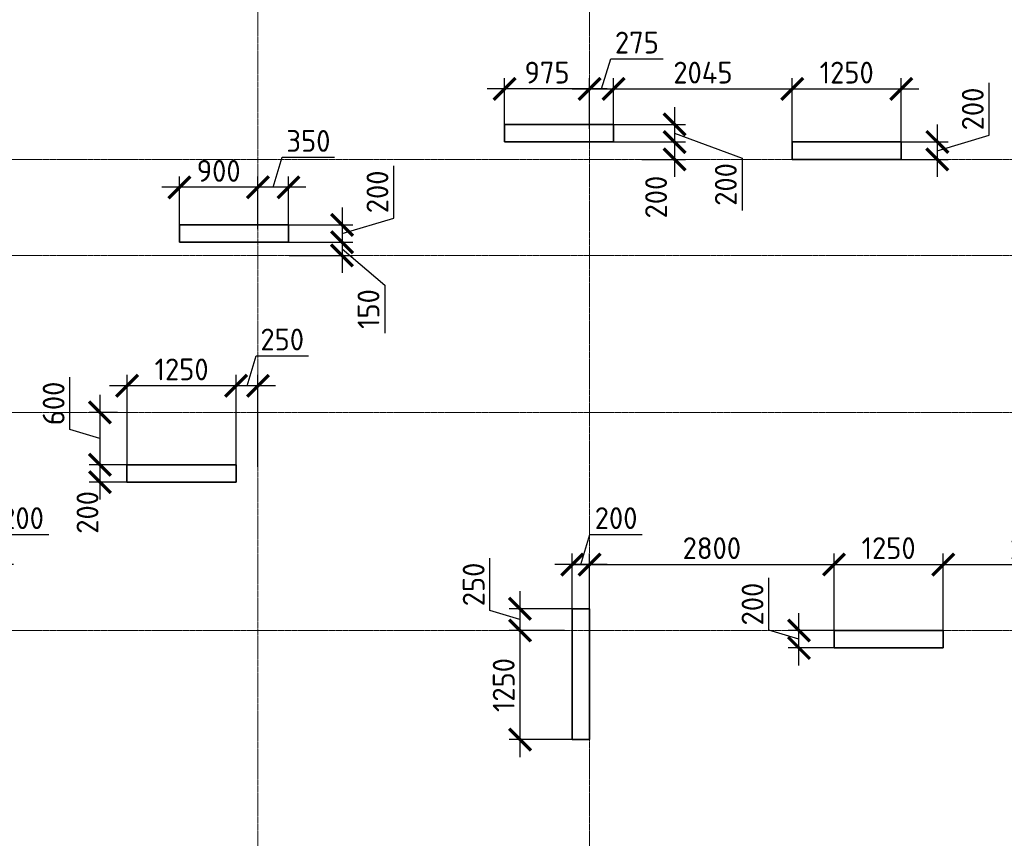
# Model space of a CAD drawing. Header units: millimetres. Extents: x 369815 to 1481759, y -423071 to -27917.
# Tile 58 of 256: x 478512 to 489792, y -244918 to -235534. Entities that reach past the tile are written whole.
import ezdxf

# ---------------------------------------------------------------- set-up
doc = ezdxf.new("R2010")
doc.units = ezdxf.units.MM
doc.linetypes.add('______5', pattern=[1100, 800, -100, 100, -100])
doc.linetypes.add('осевая', pattern=[50.8, 31.75, -6.35, 6.35, -6.35])
doc.layers.add('Колонна_ бетон', color=7, linetype='Continuous', lineweight=50, true_color=0xb4b496)
doc.layers.add('Оси', color=40, linetype='______5', lineweight=18)
doc.layers.add('РАЗМЕРЫ', color=1, linetype='Continuous', lineweight=9)
doc.styles.add('GOST-2.304_Type-B', font='GOST_Common.ttf')
doc.dimstyles.new('СПДС', dxfattribs={"dimscale": 100, "dimtxt": 2.5, "dimasz": 2.5, "dimexe": 1.25, "dimexo": 0, "dimtad": 1, "dimdec": 0, "dimtxsty": 'GOST-2.304_Type-B', "dimblk": 'ARCHTICK', "dimcen": 2.5, "dimdle": 2, "dimadec": 0, "dimazin": 2, "dimtfac": 0.75, "dimtdec": 0, "dimtmove": 1, "dimatfit": 3, "dimfxl": 1, "dimtolj": 1, "dimarcsym": 1})

# ---------------------------------------------------------------- blocks, each defined once
blk = doc.blocks.new('оси2')
at = {"layer": 'Оси', "color": 16, "linetype": 'осевая', "lineweight": 0, "ltscale": 0.5, "transparency": 33554687}
for p, q in [((1020445.5, 5465.4), (1020445.5, -20739.3)), ((1024245.5, 5465.4), (1024245.5, -20739.3)), ((979200, -4392.9), (1032582.1, -4392.9)), ((979200, -5492.9), (1032582.1, -5492.9)), ((979200, -7292.9), (1032582.1, -7292.9)), ((979200, -9792.9), (1032582.1, -9792.9))]:
    blk.add_line(p, q, dxfattribs=at)
blk = doc.blocks.new('_ArchTick')
at = {"color": 0, "linetype": 'ByBlock', "const_width": 0.15}
blk.add_lwpolyline([(-0.5, -0.5), (0.5, 0.5)], dxfattribs=at)
blk = doc.blocks.new('*D995')
at = {"layer": 'DEFPOINTS', "color": 0, "transparency": 16777216}
for p in [(478042, -241780), (478042, -242586, -360), (478242, -242586)]:
    blk.add_point(p, dxfattribs=at)
at = {"layer": 'РАЗМЕРЫ', "color": 0, "lineweight": -2, "transparency": 16777216}
for p, q in [((478142, -241780), (478245, -241436)), ((478245, -241436), (478845, -241436)), ((478042, -242586), (478042, -241655)), ((478242, -242586), (478242, -241655)), ((478442, -241780), (477842, -241780))]:
    blk.add_line(p, q, dxfattribs=at)
at = {"layer": 'РАЗМЕРЫ', "color": 0, "lineweight": -2, "transparency": 16777216, "xscale": 250, "yscale": 250, "zscale": 250, "rotation": 180}
blk.add_blockref('_ArchTick', (478042, -241780), dxfattribs=at)
at = {"layer": 'РАЗМЕРЫ', "color": 0, "lineweight": -2, "transparency": 16777216, "xscale": 250, "yscale": 250, "zscale": 250}
blk.add_blockref('_ArchTick', (478242, -241780), dxfattribs=at)
at = {"layer": 'РАЗМЕРЫ', "color": 0, "transparency": 16777216, "insert": (478545, -241248), "char_height": 250, "attachment_point": 5, "style": 'GOST-2.304_Type-B'}
blk.add_mtext('\\A1;200', dxfattribs=at)
blk = doc.blocks.new('*D999')
at = {"layer": 'DEFPOINTS', "color": 0, "transparency": 16777216}
for p in [(484842, -241780), (484842, -242458, -360), (485042, -242458, -360)]:
    blk.add_point(p, dxfattribs=at)
at = {"layer": 'РАЗМЕРЫ', "color": 0, "lineweight": -2, "transparency": 16777216}
for p, q in [((484942, -241780), (485045, -241436)), ((485045, -241436), (485645, -241436)), ((484842, -242458), (484842, -241655)), ((485042, -242458), (485042, -241655)), ((485242, -241780), (484642, -241780))]:
    blk.add_line(p, q, dxfattribs=at)
at = {"layer": 'РАЗМЕРЫ', "color": 0, "lineweight": -2, "transparency": 16777216, "xscale": 250, "yscale": 250, "zscale": 250, "rotation": 180}
blk.add_blockref('_ArchTick', (484842, -241780), dxfattribs=at)
at = {"layer": 'РАЗМЕРЫ', "color": 0, "lineweight": -2, "transparency": 16777216, "xscale": 250, "yscale": 250, "zscale": 250}
blk.add_blockref('_ArchTick', (485042, -241780), dxfattribs=at)
at = {"layer": 'РАЗМЕРЫ', "color": 0, "transparency": 16777216, "insert": (485345, -241248), "char_height": 250, "attachment_point": 5, "style": 'GOST-2.304_Type-B'}
blk.add_mtext('\\A1;200', dxfattribs=at)
blk = doc.blocks.new('*D1000')
at = {"layer": 'DEFPOINTS', "color": 0, "transparency": 16777216}
for p in [(484942, -242286, -200), (484244, -242536), (484752, -242536, -560)]:
    blk.add_point(p, dxfattribs=at)
at = {"layer": 'РАЗМЕРЫ', "color": 0, "lineweight": -2, "transparency": 16777216}
for p, q in [((483900, -242308), (483900, -241708)), ((484244, -242086), (484244, -242736)), ((484942, -242286), (484119, -242286)), ((484244, -242411), (483900, -242308)), ((484752, -242536), (484119, -242536))]:
    blk.add_line(p, q, dxfattribs=at)
at = {"layer": 'РАЗМЕРЫ', "color": 0, "lineweight": -2, "transparency": 16777216, "xscale": 250, "yscale": 250, "zscale": 250}
for p, rotation in [((484244, -242286), 90), ((484244, -242536), 270)]:
    blk.add_blockref('_ArchTick', p, dxfattribs=dict(at, rotation=rotation))
at = {"layer": 'РАЗМЕРЫ', "color": 0, "transparency": 16777216, "insert": (483713, -242008), "char_height": 250, "attachment_point": 5, "rotation": 90, "style": 'GOST-2.304_Type-B'}
blk.add_mtext('\\A1;250', dxfattribs=at)
blk = doc.blocks.new('*D1001')
at = {"layer": 'DEFPOINTS', "color": 0, "transparency": 16777216}
for p in [(484752, -242536, -560), (484244, -243786), (484942, -243786, -200)]:
    blk.add_point(p, dxfattribs=at)
at = {"layer": 'РАЗМЕРЫ', "color": 0, "lineweight": -2, "transparency": 16777216}
for p, q in [((484244, -242336), (484244, -243986)), ((484752, -242536), (484119, -242536)), ((484942, -243786), (484119, -243786))]:
    blk.add_line(p, q, dxfattribs=at)
at = {"layer": 'РАЗМЕРЫ', "color": 0, "lineweight": -2, "transparency": 16777216, "xscale": 250, "yscale": 250, "zscale": 250}
for p, rotation in [((484244, -242536), 90), ((484244, -243786), 270)]:
    blk.add_blockref('_ArchTick', p, dxfattribs=dict(at, rotation=rotation))
at = {"layer": 'РАЗМЕРЫ', "color": 0, "transparency": 16777216, "insert": (484057, -243161), "char_height": 250, "attachment_point": 5, "rotation": 90, "style": 'GOST-2.304_Type-B'}
blk.add_mtext('\\A1;1250', dxfattribs=at)
blk = doc.blocks.new('*D1002')
at = {"layer": 'DEFPOINTS', "color": 0, "transparency": 16777216}
for p in [(487842, -241780), (485042, -242458, -360), (487842, -242586)]:
    blk.add_point(p, dxfattribs=at)
at = {"layer": 'РАЗМЕРЫ', "color": 0, "lineweight": -2, "transparency": 16777216}
for p, q in [((485042, -242458), (485042, -241655)), ((487842, -242586), (487842, -241655)), ((484842, -241780), (488042, -241780))]:
    blk.add_line(p, q, dxfattribs=at)
at = {"layer": 'РАЗМЕРЫ', "color": 0, "lineweight": -2, "transparency": 16777216, "xscale": 250, "yscale": 250, "zscale": 250, "rotation": 180}
blk.add_blockref('_ArchTick', (485042, -241780), dxfattribs=at)
at = {"layer": 'РАЗМЕРЫ', "color": 0, "lineweight": -2, "transparency": 16777216, "xscale": 250, "yscale": 250, "zscale": 250}
blk.add_blockref('_ArchTick', (487842, -241780), dxfattribs=at)
at = {"layer": 'РАЗМЕРЫ', "color": 0, "transparency": 16777216, "insert": (486442, -241592), "char_height": 250, "attachment_point": 5, "style": 'GOST-2.304_Type-B'}
blk.add_mtext('\\A1;2800', dxfattribs=at)
blk = doc.blocks.new('*D1003')
at = {"layer": 'DEFPOINTS', "color": 0, "transparency": 16777216}
for p in [(489092, -241780), (487842, -242586), (489092, -242586)]:
    blk.add_point(p, dxfattribs=at)
at = {"layer": 'РАЗМЕРЫ', "color": 0, "lineweight": -2, "transparency": 16777216}
for p, q in [((487842, -242586), (487842, -241655)), ((489092, -242586), (489092, -241655)), ((487642, -241780), (489292, -241780))]:
    blk.add_line(p, q, dxfattribs=at)
at = {"layer": 'РАЗМЕРЫ', "color": 0, "lineweight": -2, "transparency": 16777216, "xscale": 250, "yscale": 250, "zscale": 250, "rotation": 180}
blk.add_blockref('_ArchTick', (487842, -241780), dxfattribs=at)
at = {"layer": 'РАЗМЕРЫ', "color": 0, "lineweight": -2, "transparency": 16777216, "xscale": 250, "yscale": 250, "zscale": 250}
blk.add_blockref('_ArchTick', (489092, -241780), dxfattribs=at)
at = {"layer": 'РАЗМЕРЫ', "color": 0, "transparency": 16777216, "insert": (488467, -241592), "char_height": 250, "attachment_point": 5, "style": 'GOST-2.304_Type-B'}
blk.add_mtext('\\A1;1250', dxfattribs=at)
blk = doc.blocks.new('*D1004')
at = {"layer": 'DEFPOINTS', "color": 0, "transparency": 16777216}
for p in [(491242, -241780), (491242, -242440), (489092, -242586)]:
    blk.add_point(p, dxfattribs=at)
at = {"layer": 'РАЗМЕРЫ', "color": 0, "lineweight": -2, "transparency": 16777216}
for p, q in [((489092, -242586), (489092, -241655)), ((491242, -242440), (491242, -241655)), ((488892, -241780), (491442, -241780))]:
    blk.add_line(p, q, dxfattribs=at)
at = {"layer": 'РАЗМЕРЫ', "color": 0, "lineweight": -2, "transparency": 16777216, "xscale": 250, "yscale": 250, "zscale": 250, "rotation": 180}
blk.add_blockref('_ArchTick', (489092, -241780), dxfattribs=at)
at = {"layer": 'РАЗМЕРЫ', "color": 0, "lineweight": -2, "transparency": 16777216, "xscale": 250, "yscale": 250, "zscale": 250}
blk.add_blockref('_ArchTick', (491242, -241780), dxfattribs=at)
at = {"layer": 'РАЗМЕРЫ', "color": 0, "transparency": 16777216, "insert": (490167, -241592), "char_height": 250, "attachment_point": 5, "style": 'GOST-2.304_Type-B'}
blk.add_mtext('\\A1;2150', dxfattribs=at)
blk = doc.blocks.new('*D1034')
at = {"layer": 'DEFPOINTS', "color": 0, "transparency": 16777216}
for p in [(485317, -236328), (485042, -236786), (485317, -236786)]:
    blk.add_point(p, dxfattribs=at)
at = {"layer": 'РАЗМЕРЫ', "color": 0, "lineweight": -2, "transparency": 16777216}
for p, q in [((485179, -236328), (485283, -235984)), ((485283, -235984), (485883, -235984)), ((485042, -236786), (485042, -236203)), ((485317, -236786), (485317, -236203)), ((484842, -236328), (485517, -236328))]:
    blk.add_line(p, q, dxfattribs=at)
at = {"layer": 'РАЗМЕРЫ', "color": 0, "lineweight": -2, "transparency": 16777216, "xscale": 250, "yscale": 250, "zscale": 250, "rotation": 180}
blk.add_blockref('_ArchTick', (485042, -236328), dxfattribs=at)
at = {"layer": 'РАЗМЕРЫ', "color": 0, "lineweight": -2, "transparency": 16777216, "xscale": 250, "yscale": 250, "zscale": 250}
blk.add_blockref('_ArchTick', (485317, -236328), dxfattribs=at)
at = {"layer": 'РАЗМЕРЫ', "color": 0, "transparency": 16777216, "insert": (485583, -235797), "char_height": 250, "attachment_point": 5, "style": 'GOST-2.304_Type-B'}
blk.add_mtext('\\A1;275', dxfattribs=at)
blk = doc.blocks.new('*D1035')
at = {"layer": 'DEFPOINTS', "color": 0, "transparency": 16777216}
for p in [(484067, -236328), (484067, -236786), (485042, -236786)]:
    blk.add_point(p, dxfattribs=at)
at = {"layer": 'РАЗМЕРЫ', "color": 0, "lineweight": -2, "transparency": 16777216}
for p, q in [((484067, -236786), (484067, -236203)), ((485042, -236786), (485042, -236203)), ((485242, -236328), (483867, -236328))]:
    blk.add_line(p, q, dxfattribs=at)
at = {"layer": 'РАЗМЕРЫ', "color": 0, "lineweight": -2, "transparency": 16777216, "xscale": 250, "yscale": 250, "zscale": 250, "rotation": 180}
blk.add_blockref('_ArchTick', (484067, -236328), dxfattribs=at)
at = {"layer": 'РАЗМЕРЫ', "color": 0, "lineweight": -2, "transparency": 16777216, "xscale": 250, "yscale": 250, "zscale": 250}
blk.add_blockref('_ArchTick', (485042, -236328), dxfattribs=at)
at = {"layer": 'РАЗМЕРЫ', "color": 0, "transparency": 16777216, "insert": (484554, -236141), "char_height": 250, "attachment_point": 5, "style": 'GOST-2.304_Type-B'}
blk.add_mtext('\\A1;975', dxfattribs=at)
blk = doc.blocks.new('*D1036')
at = {"layer": 'DEFPOINTS', "color": 0, "transparency": 16777216}
for p in [(485317, -236736, -200), (485317, -236936, -200), (486015, -236936)]:
    blk.add_point(p, dxfattribs=at)
at = {"layer": 'РАЗМЕРЫ', "color": 0, "lineweight": -2, "transparency": 16777216}
for p, q in [((486015, -236536), (486015, -237136)), ((485317, -236736), (486140, -236736)), ((486015, -236836), (486790, -237123)), ((485317, -236936), (486140, -236936)), ((486790, -237123), (486790, -237723))]:
    blk.add_line(p, q, dxfattribs=at)
at = {"layer": 'РАЗМЕРЫ', "color": 0, "lineweight": -2, "transparency": 16777216, "xscale": 250, "yscale": 250, "zscale": 250}
for p, rotation in [((486015, -236736), 90), ((486015, -236936), 270)]:
    blk.add_blockref('_ArchTick', p, dxfattribs=dict(at, rotation=rotation))
at = {"layer": 'РАЗМЕРЫ', "color": 0, "transparency": 16777216, "insert": (486602, -237423), "char_height": 250, "attachment_point": 5, "rotation": 90, "style": 'GOST-2.304_Type-B'}
blk.add_mtext('\\A1;200', dxfattribs=at)
blk = doc.blocks.new('*D1037')
at = {"layer": 'DEFPOINTS', "color": 0, "transparency": 16777216}
for p in [(485728, -236936), (485640, -237136, -560), (486015, -237136)]:
    blk.add_point(p, dxfattribs=at)
at = {"layer": 'РАЗМЕРЫ', "color": 0, "lineweight": -2, "transparency": 16777216}
for p, q in [((486015, -236736), (486015, -237336)), ((485728, -236936), (486140, -236936)), ((485640, -237136), (486140, -237136))]:
    blk.add_line(p, q, dxfattribs=at)
at = {"layer": 'РАЗМЕРЫ', "color": 0, "lineweight": -2, "transparency": 16777216, "xscale": 250, "yscale": 250, "zscale": 250}
for p, rotation in [((486015, -236936), 90), ((486015, -237136), 270)]:
    blk.add_blockref('_ArchTick', p, dxfattribs=dict(at, rotation=rotation))
at = {"layer": 'РАЗМЕРЫ', "color": 0, "transparency": 16777216, "insert": (485803, -237568), "char_height": 250, "attachment_point": 5, "rotation": 90, "style": 'GOST-2.304_Type-B'}
blk.add_mtext('\\A1;200', dxfattribs=at)
blk = doc.blocks.new('*D1038')
at = {"layer": 'DEFPOINTS', "color": 0, "transparency": 16777216}
for p in [(487362, -236328), (485317, -236786), (487362, -236986)]:
    blk.add_point(p, dxfattribs=at)
at = {"layer": 'РАЗМЕРЫ', "color": 0, "lineweight": -2, "transparency": 16777216}
for p, q in [((485317, -236786), (485317, -236203)), ((487362, -236986), (487362, -236203)), ((485117, -236328), (487562, -236328))]:
    blk.add_line(p, q, dxfattribs=at)
at = {"layer": 'РАЗМЕРЫ', "color": 0, "lineweight": -2, "transparency": 16777216, "xscale": 250, "yscale": 250, "zscale": 250, "rotation": 180}
blk.add_blockref('_ArchTick', (485317, -236328), dxfattribs=at)
at = {"layer": 'РАЗМЕРЫ', "color": 0, "lineweight": -2, "transparency": 16777216, "xscale": 250, "yscale": 250, "zscale": 250}
blk.add_blockref('_ArchTick', (487362, -236328), dxfattribs=at)
at = {"layer": 'РАЗМЕРЫ', "color": 0, "transparency": 16777216, "insert": (486340, -236141), "char_height": 250, "attachment_point": 5, "style": 'GOST-2.304_Type-B'}
blk.add_mtext('\\A1;2045', dxfattribs=at)
blk = doc.blocks.new('*D1039')
at = {"layer": 'DEFPOINTS', "color": 0, "transparency": 16777216}
for p in [(488612, -236328), (487362, -236986), (488612, -236986)]:
    blk.add_point(p, dxfattribs=at)
at = {"layer": 'РАЗМЕРЫ', "color": 0, "lineweight": -2, "transparency": 16777216}
for p, q in [((487362, -236986), (487362, -236203)), ((488612, -236986), (488612, -236203)), ((487162, -236328), (488812, -236328))]:
    blk.add_line(p, q, dxfattribs=at)
at = {"layer": 'РАЗМЕРЫ', "color": 0, "lineweight": -2, "transparency": 16777216, "xscale": 250, "yscale": 250, "zscale": 250, "rotation": 180}
blk.add_blockref('_ArchTick', (487362, -236328), dxfattribs=at)
at = {"layer": 'РАЗМЕРЫ', "color": 0, "lineweight": -2, "transparency": 16777216, "xscale": 250, "yscale": 250, "zscale": 250}
blk.add_blockref('_ArchTick', (488612, -236328), dxfattribs=at)
at = {"layer": 'РАЗМЕРЫ', "color": 0, "transparency": 16777216, "insert": (487987, -236141), "char_height": 250, "attachment_point": 5, "style": 'GOST-2.304_Type-B'}
blk.add_mtext('\\A1;1250', dxfattribs=at)
blk = doc.blocks.new('*D1040')
at = {"layer": 'DEFPOINTS', "color": 0, "transparency": 16777216}
for p in [(488612, -236936), (488612, -237136, -560), (489025, -237136)]:
    blk.add_point(p, dxfattribs=at)
at = {"layer": 'РАЗМЕРЫ', "color": 0, "lineweight": -2, "transparency": 16777216}
for p, q in [((489618, -236858), (489618, -236258)), ((489025, -236736), (489025, -237336)), ((489025, -237036), (489618, -236858)), ((488612, -236936), (489150, -236936)), ((488612, -237136), (489150, -237136))]:
    blk.add_line(p, q, dxfattribs=at)
at = {"layer": 'РАЗМЕРЫ', "color": 0, "lineweight": -2, "transparency": 16777216, "xscale": 250, "yscale": 250, "zscale": 250}
for p, rotation in [((489025, -236936), 90), ((489025, -237136), 270)]:
    blk.add_blockref('_ArchTick', p, dxfattribs=dict(at, rotation=rotation))
at = {"layer": 'РАЗМЕРЫ', "color": 0, "transparency": 16777216, "insert": (489431, -236558), "char_height": 250, "attachment_point": 5, "rotation": 90, "style": 'GOST-2.304_Type-B'}
blk.add_mtext('\\A1;200', dxfattribs=at)
blk = doc.blocks.new('*D1041')
at = {"layer": 'DEFPOINTS', "color": 0, "transparency": 16777216}
for p in [(481592, -237886), (481592, -238086), (482205, -238086)]:
    blk.add_point(p, dxfattribs=at)
at = {"layer": 'РАЗМЕРЫ', "color": 0, "lineweight": -2, "transparency": 16777216}
for p, q in [((482798, -237808), (482798, -237208)), ((482205, -237686), (482205, -238286)), ((481592, -237886), (482330, -237886)), ((482205, -237986), (482798, -237808)), ((481592, -238086), (482330, -238086))]:
    blk.add_line(p, q, dxfattribs=at)
at = {"layer": 'РАЗМЕРЫ', "color": 0, "lineweight": -2, "transparency": 16777216, "xscale": 250, "yscale": 250, "zscale": 250}
for p, rotation in [((482205, -237886), 90), ((482205, -238086), 270)]:
    blk.add_blockref('_ArchTick', p, dxfattribs=dict(at, rotation=rotation))
at = {"layer": 'РАЗМЕРЫ', "color": 0, "transparency": 16777216, "insert": (482611, -237508), "char_height": 250, "attachment_point": 5, "rotation": 90, "style": 'GOST-2.304_Type-B'}
blk.add_mtext('\\A1;200', dxfattribs=at)
blk = doc.blocks.new('*D1042')
at = {"layer": 'DEFPOINTS', "color": 0, "transparency": 16777216}
for p in [(481669, -238086), (481600, -238236, -560), (482205, -238236)]:
    blk.add_point(p, dxfattribs=at)
at = {"layer": 'РАЗМЕРЫ', "color": 0, "lineweight": -2, "transparency": 16777216}
for p, q in [((482205, -237886), (482205, -238436)), ((481669, -238086), (482330, -238086)), ((481600, -238236), (482330, -238236)), ((482205, -238161), (482696, -238576)), ((482696, -238576), (482696, -239126))]:
    blk.add_line(p, q, dxfattribs=at)
at = {"layer": 'РАЗМЕРЫ', "color": 0, "lineweight": -2, "transparency": 16777216, "xscale": 250, "yscale": 250, "zscale": 250}
for p, rotation in [((482205, -238086), 90), ((482205, -238236), 270)]:
    blk.add_blockref('_ArchTick', p, dxfattribs=dict(at, rotation=rotation))
at = {"layer": 'РАЗМЕРЫ', "color": 0, "transparency": 16777216, "insert": (482508, -238851), "char_height": 250, "attachment_point": 5, "rotation": 90, "style": 'GOST-2.304_Type-B'}
blk.add_mtext('\\A1;150', dxfattribs=at)
blk = doc.blocks.new('*D1043')
at = {"layer": 'DEFPOINTS', "color": 0, "transparency": 16777216}
for p in [(481242, -237456), (481242, -237936), (481592, -237936)]:
    blk.add_point(p, dxfattribs=at)
at = {"layer": 'РАЗМЕРЫ', "color": 0, "lineweight": -2, "transparency": 16777216}
for p, q in [((481417, -237456), (481520, -237112)), ((481520, -237112), (482120, -237112)), ((481242, -237936), (481242, -237331)), ((481592, -237936), (481592, -237331)), ((481792, -237456), (481042, -237456))]:
    blk.add_line(p, q, dxfattribs=at)
at = {"layer": 'РАЗМЕРЫ', "color": 0, "lineweight": -2, "transparency": 16777216, "xscale": 250, "yscale": 250, "zscale": 250, "rotation": 180}
blk.add_blockref('_ArchTick', (481242, -237456), dxfattribs=at)
at = {"layer": 'РАЗМЕРЫ', "color": 0, "lineweight": -2, "transparency": 16777216, "xscale": 250, "yscale": 250, "zscale": 250}
blk.add_blockref('_ArchTick', (481592, -237456), dxfattribs=at)
at = {"layer": 'РАЗМЕРЫ', "color": 0, "transparency": 16777216, "insert": (481820, -236924), "char_height": 250, "attachment_point": 5, "style": 'GOST-2.304_Type-B'}
blk.add_mtext('\\A1;350', dxfattribs=at)
blk = doc.blocks.new('*D1044')
at = {"layer": 'DEFPOINTS', "color": 0, "transparency": 16777216}
for p in [(480342, -237456), (481242, -237745), (480342, -237936)]:
    blk.add_point(p, dxfattribs=at)
at = {"layer": 'РАЗМЕРЫ', "color": 0, "lineweight": -2, "transparency": 16777216}
for p, q in [((480342, -237936), (480342, -237331)), ((481242, -237745), (481242, -237331)), ((481442, -237456), (480142, -237456))]:
    blk.add_line(p, q, dxfattribs=at)
at = {"layer": 'РАЗМЕРЫ', "color": 0, "lineweight": -2, "transparency": 16777216, "xscale": 250, "yscale": 250, "zscale": 250, "rotation": 180}
blk.add_blockref('_ArchTick', (480342, -237456), dxfattribs=at)
at = {"layer": 'РАЗМЕРЫ', "color": 0, "lineweight": -2, "transparency": 16777216, "xscale": 250, "yscale": 250, "zscale": 250}
blk.add_blockref('_ArchTick', (481242, -237456), dxfattribs=at)
at = {"layer": 'РАЗМЕРЫ', "color": 0, "transparency": 16777216, "insert": (480792, -237268), "char_height": 250, "attachment_point": 5, "style": 'GOST-2.304_Type-B'}
blk.add_mtext('\\A1;900', dxfattribs=at)
blk = doc.blocks.new('*D1045')
at = {"layer": 'DEFPOINTS', "color": 0, "transparency": 16777216}
for p in [(480992, -239731), (480992, -240686), (481242, -240658)]:
    blk.add_point(p, dxfattribs=at)
at = {"layer": 'РАЗМЕРЫ', "color": 0, "lineweight": -2, "transparency": 16777216}
for p, q in [((481117, -239731), (481220, -239387)), ((481220, -239387), (481820, -239387)), ((480992, -240686), (480992, -239606)), ((481242, -240658), (481242, -239606)), ((481442, -239731), (480792, -239731))]:
    blk.add_line(p, q, dxfattribs=at)
at = {"layer": 'РАЗМЕРЫ', "color": 0, "lineweight": -2, "transparency": 16777216, "xscale": 250, "yscale": 250, "zscale": 250, "rotation": 180}
blk.add_blockref('_ArchTick', (480992, -239731), dxfattribs=at)
at = {"layer": 'РАЗМЕРЫ', "color": 0, "lineweight": -2, "transparency": 16777216, "xscale": 250, "yscale": 250, "zscale": 250}
blk.add_blockref('_ArchTick', (481242, -239731), dxfattribs=at)
at = {"layer": 'РАЗМЕРЫ', "color": 0, "transparency": 16777216, "insert": (481520, -239200), "char_height": 250, "attachment_point": 5, "style": 'GOST-2.304_Type-B'}
blk.add_mtext('\\A1;250', dxfattribs=at)
blk = doc.blocks.new('*D1046')
at = {"layer": 'DEFPOINTS', "color": 0, "transparency": 16777216}
for p in [(479742, -239731), (479742, -240686), (480992, -240686)]:
    blk.add_point(p, dxfattribs=at)
at = {"layer": 'РАЗМЕРЫ', "color": 0, "lineweight": -2, "transparency": 16777216}
for p, q in [((479742, -240686), (479742, -239606)), ((480992, -240686), (480992, -239606)), ((481192, -239731), (479542, -239731))]:
    blk.add_line(p, q, dxfattribs=at)
at = {"layer": 'РАЗМЕРЫ', "color": 0, "lineweight": -2, "transparency": 16777216, "xscale": 250, "yscale": 250, "zscale": 250, "rotation": 180}
blk.add_blockref('_ArchTick', (479742, -239731), dxfattribs=at)
at = {"layer": 'РАЗМЕРЫ', "color": 0, "lineweight": -2, "transparency": 16777216, "xscale": 250, "yscale": 250, "zscale": 250}
blk.add_blockref('_ArchTick', (480992, -239731), dxfattribs=at)
at = {"layer": 'РАЗМЕРЫ', "color": 0, "transparency": 16777216, "insert": (480367, -239543), "char_height": 250, "attachment_point": 5, "style": 'GOST-2.304_Type-B'}
blk.add_mtext('\\A1;1250', dxfattribs=at)
blk = doc.blocks.new('*D1047')
at = {"layer": 'DEFPOINTS', "color": 0, "transparency": 16777216}
for p in [(479633, -240036, -560), (479432, -240636), (479800, -240636, -200)]:
    blk.add_point(p, dxfattribs=at)
at = {"layer": 'РАЗМЕРЫ', "color": 0, "lineweight": -2, "transparency": 16777216}
for p, q in [((479088, -240233), (479088, -239633)), ((479432, -239836), (479432, -240836)), ((479633, -240036), (479307, -240036)), ((479432, -240336), (479088, -240233)), ((479800, -240636), (479307, -240636))]:
    blk.add_line(p, q, dxfattribs=at)
at = {"layer": 'РАЗМЕРЫ', "color": 0, "lineweight": -2, "transparency": 16777216, "xscale": 250, "yscale": 250, "zscale": 250}
for p, rotation in [((479432, -240036), 90), ((479432, -240636), 270)]:
    blk.add_blockref('_ArchTick', p, dxfattribs=dict(at, rotation=rotation))
at = {"layer": 'РАЗМЕРЫ', "color": 0, "transparency": 16777216, "insert": (478901, -239933), "char_height": 250, "attachment_point": 5, "rotation": 90, "style": 'GOST-2.304_Type-B'}
blk.add_mtext('\\A1;600', dxfattribs=at)
blk = doc.blocks.new('*D1048')
at = {"layer": 'DEFPOINTS', "color": 0, "transparency": 16777216}
for p in [(479877, -240636, -200), (479432, -240836), (479877, -240836, -200)]:
    blk.add_point(p, dxfattribs=at)
at = {"layer": 'РАЗМЕРЫ', "color": 0, "lineweight": -2, "transparency": 16777216}
for p, q in [((479432, -240436), (479432, -241036)), ((479877, -240636), (479307, -240636)), ((479877, -240836), (479307, -240836))]:
    blk.add_line(p, q, dxfattribs=at)
at = {"layer": 'РАЗМЕРЫ', "color": 0, "lineweight": -2, "transparency": 16777216, "xscale": 250, "yscale": 250, "zscale": 250}
for p, rotation in [((479432, -240636), 90), ((479432, -240836), 270)]:
    blk.add_blockref('_ArchTick', p, dxfattribs=dict(at, rotation=rotation))
at = {"layer": 'РАЗМЕРЫ', "color": 0, "transparency": 16777216, "insert": (479289, -241182), "char_height": 250, "attachment_point": 5, "rotation": 90, "style": 'GOST-2.304_Type-B'}
blk.add_mtext('\\A1;200', dxfattribs=at)
blk = doc.blocks.new('*D1061')
at = {"layer": 'DEFPOINTS', "color": 0, "transparency": 16777216}
for p in [(487440, -242536), (487951, -242536, -200), (487842, -242736, 360)]:
    blk.add_point(p, dxfattribs=at)
at = {"layer": 'РАЗМЕРЫ', "color": 0, "lineweight": -2, "transparency": 16777216}
for p, q in [((487096, -242533), (487096, -241933)), ((487440, -242936), (487440, -242336)), ((487440, -242636), (487096, -242533)), ((487951, -242536), (487315, -242536)), ((487842, -242736), (487315, -242736))]:
    blk.add_line(p, q, dxfattribs=at)
at = {"layer": 'РАЗМЕРЫ', "color": 0, "lineweight": -2, "transparency": 16777216, "xscale": 250, "yscale": 250, "zscale": 250}
for p, rotation in [((487440, -242536), 90), ((487440, -242736), 270)]:
    blk.add_blockref('_ArchTick', p, dxfattribs=dict(at, rotation=rotation))
at = {"layer": 'РАЗМЕРЫ', "color": 0, "transparency": 16777216, "insert": (486908, -242233), "char_height": 250, "attachment_point": 5, "rotation": 90, "style": 'GOST-2.304_Type-B'}
blk.add_mtext('\\A1;200', dxfattribs=at)

msp = doc.modelspace()

# ---------------------------------------------------------------- linework, layer by layer
at = {"layer": 'Колонна_ бетон', "color": 180, "linetype": 'Continuous', "lineweight": 35, "transparency": 33554687}
for p, q in [((484066.9, -236735.9, -200), (484066.9, -236935.9, -200)), ((485316.9, -236735.9, -200), (484066.9, -236735.9, -200)), ((485316.9, -236935.9, -200), (485316.9, -236735.9, -200)), ((485316.9, -236935.9, -200), (484066.9, -236935.9, -200)), ((487361.9, -236935.9, -200), (487361.9, -237135.9, -200)), ((488611.9, -236935.9, -200), (487361.9, -236935.9, -200)), ((488611.9, -236935.9, -200), (488611.9, -237135.9, -200)), ((487361.9, -237135.9, -200), (488611.9, -237135.9, -200)), ((480341.9, -238085.9, -200), (480341.9, -237885.9, -200)), ((481591.9, -237885.9, -200), (480341.9, -237885.9, -200)), ((481591.9, -237885.9, -200), (481591.9, -238085.9, -200)), ((481591.9, -238085.9, -200), (480341.9, -238085.9, -200)), ((480991.5, -240635.9, -200), (479741.5, -240635.9, -200)), ((479741.5, -240635.9, -200), (479741.5, -240835.9, -200)), ((480991.5, -240835.9, -200), (480991.5, -240635.9, -200)), ((479741.5, -240835.9, -200), (480991.5, -240835.9, -200)), ((485041.9, -242285.9, -200), (484841.9, -242285.9, -200)), ((484841.9, -243785.9, -200), (484841.9, -242285.9, -200)), ((485041.9, -242285.9, -200), (485041.9, -243785.9, -200)), ((487841.9, -242735.9, -200), (487841.9, -242535.9, -200)), ((487841.9, -242535.9, -200), (489091.9, -242535.9, -200)), ((489091.9, -242535.9, -200), (489091.9, -242735.9, -200)), ((489091.9, -242735.9, -200), (487841.9, -242735.9, -200)), ((484841.9, -243785.9, -200), (485041.9, -243785.9, -200))]:
    msp.add_line(p, q, dxfattribs=at)

# ---------------------------------------------------------------- block references
at = {"layer": 'РАЗМЕРЫ'}
msp.add_blockref('оси2', (-539203.5, -232743, -560), dxfattribs=at)

# ---------------------------------------------------------------- dimensions: what is measured, and where the dimension line sits
at = {"layer": 'РАЗМЕРЫ', "color": 146, "true_color": 0x006272}
for base, p1, p2, picture, middle in [((485317, -236328.1), (485041.9, -236785.9), (485317, -236785.9), '*D1034', (485345.1, -235796.8)), ((484067, -236328.1), (485041.9, -236785.9), (484067, -236785.9), '*D1035', (484554.5, -236140.6)), ((487362, -236328.1), (485317, -236785.9), (487362, -236985.9), '*D1038', (486339.5, -236140.6)), ((488612, -236328.1), (487362, -236985.9), (488612, -236985.9), '*D1039', (487987, -236140.6)), ((481241.9, -237455.6), (481592, -237935.9), (481241.9, -237935.9), '*D1043', (481582.6, -236924.3)), ((480342, -237455.6), (481241.9, -237745.1), (480342, -237935.9), '*D1044', (480792, -237268.1)), ((480991.7, -239730.9), (481241.9, -240658.1), (480991.7, -240685.9), '*D1045', (481282.4, -239199.6)), ((479741.7, -239730.9), (480991.7, -240685.9), (479741.7, -240685.9), '*D1046', (480366.7, -239543.4)), ((478042, -241779.6), (478241.9, -242585.9), (478042, -242585.9, -360), '*D995', (478307.6, -241248.3)), ((484842, -241779.6), (485042, -242458.1, -360), (484842, -242458.1, -360), '*D999', (485107.7, -241248.3)), ((487842, -241779.6), (485042, -242458.1, -360), (487842, -242585.9), '*D1002', (486442, -241592.1)), ((489092, -241779.6), (487842, -242585.9), (489092, -242585.9), '*D1003', (488467, -241592.1)), ((491241.9, -241779.6), (489092, -242585.9), (491241.9, -242440.1), '*D1004', (490167, -241592.1))]:
    dim = msp.add_linear_dim(base=base, p1=p1, p2=p2, dimstyle='СПДС', override={"dimtofl": 0}, dxfattribs=at)
    dim.commit()
    dim.dimension.update_dxf_attribs({"geometry": picture, "text_midpoint": middle})
for base, p1, p2, picture, middle in [((489024.6, -237135.9), (488611.9, -236935.9), (488612, -237135.9, -560), '*D1040', (489430.9, -236795.3)), ((482204.6, -238085.9), (481591.9, -237885.9), (481591.9, -238085.9), '*D1041', (482610.9, -237745.3)), ((479432.1, -240635.9), (479632.9, -240035.9, -560), (479800, -240635.9, -200), '*D1047', (478900.9, -240170.3)), ((484244.1, -242535.9), (484941.9, -242285.9, -200), (484752, -242535.9, -560), '*D1000', (483712.9, -242245.3)), ((484244.1, -243785.9), (484752, -242535.9, -560), (484941.9, -243785.9, -200), '*D1001', (484056.6, -243160.9))]:
    dim = msp.add_linear_dim(base=base, p1=p1, p2=p2, angle=90, dimstyle='СПДС', override={"dimtofl": 0}, dxfattribs=at)
    dim.commit()
    dim.dimension.update_dxf_attribs({"geometry": picture, "text_midpoint": middle})
for base, p1, p2, picture, middle in [((486015.1, -236935.9), (485317, -236735.9, -200), (485316.9, -236935.9, -200), '*D1036', (486789.6, -237185.9)), ((486015.1, -237135.9), (485728.5, -236935.9), (485640.1, -237135.9, -560), '*D1037', (485990.1, -237567.6)), ((482204.6, -238235.9), (481669.1, -238085.9), (481600.1, -238235.9, -560), '*D1042', (482695.6, -238638.6)), ((479432.1, -240835.9), (479876.6, -240635.9, -200), (479876.6, -240835.9, -200), '*D1048', (479476.6, -241182.1))]:
    dim = msp.add_linear_dim(base=base, p1=p1, p2=p2, angle=90, dimstyle='СПДС', override={"dimtofl": 0}, dxfattribs=at)
    dim.commit()
    dim.dimension.update_dxf_attribs({"geometry": picture, "text_midpoint": middle, "dimtype": 160})
at = {"layer": 'РАЗМЕРЫ', "color": 146}
dim = msp.add_linear_dim(base=(487439.6, -242535.9, -360), p1=(487841.9, -242735.9), p2=(487951.5, -242535.9, -560), angle=90, dimstyle='СПДС', dxfattribs=at)
dim.commit()
dim.dimension.update_dxf_attribs({"geometry": '*D1061', "text_midpoint": (486908.4, -242470.3, -360)})

doc.saveas('drawing.dxf')
